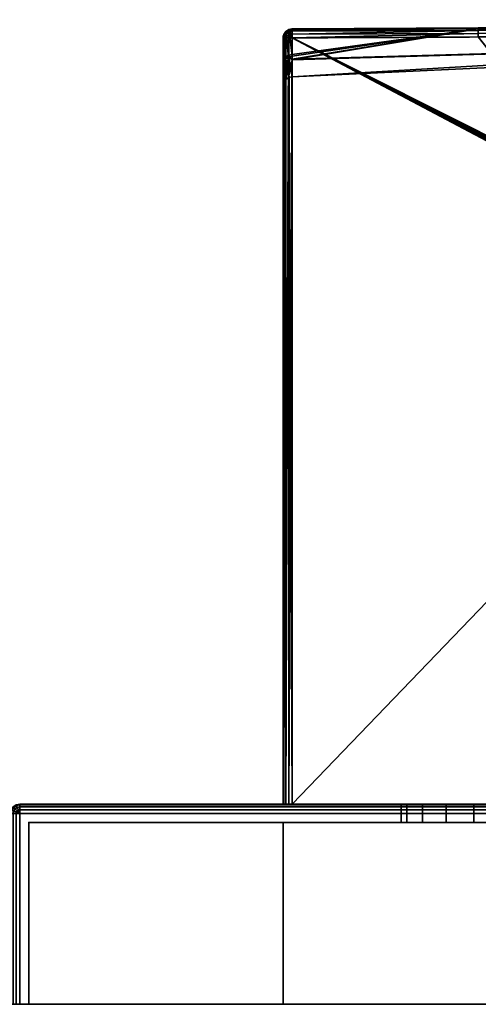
# Model space of a CAD drawing. Header units: millimetres. Extents: x -309 to 8309, y -96 to 57.
# Tile 72 of 95: x 5721 to 5746, y 0 to 54. Entities that reach past the tile are written whole.
import ezdxf

# ---------------------------------------------------------------- set-up
doc = ezdxf.new("R2010")
doc.units = ezdxf.units.MM
doc.layers.add('151', color=7, linetype='Continuous', true_color=0xffffff)
doc.layers.add('31', color=7, linetype='Continuous', true_color=0xffffff)

# ---------------------------------------------------------------- blocks, each defined once
blk = doc.blocks.new('UG_SURFACE_003')
at = {"layer": '31', "color": 251, "linetype": 'Continuous', "lineweight": 35}
for points in [[(5720.538, 10.691, 1000), (5720.646, 10.854, 1000), (5720.674, 10.827, 999.809), (5720.573, 10.677, 999.809)], [(5720.646, 10.854, 1050), (5720.646, 10.854, 1000), (5720.538, 10.691, 1000), (5720.538, 10.691, 1050)], [(5720.573, 10.677, 1050.191), (5720.674, 10.827, 1050.191), (5720.646, 10.854, 1050), (5720.538, 10.691, 1050)], [(5720.646, 10.854, 1000), (5720.809, 10.962, 1000), (5720.823, 10.927, 999.809), (5720.674, 10.827, 999.809)], [(5720.809, 10.962, 1050), (5720.809, 10.962, 1000), (5720.646, 10.854, 1000), (5720.646, 10.854, 1050)], [(5720.674, 10.827, 1050.191), (5720.823, 10.927, 1050.191), (5720.809, 10.962, 1050), (5720.646, 10.854, 1050)], [(5720.674, 10.827, 999.809), (5720.823, 10.927, 999.809), (5720.865, 10.827, 999.646), (5720.75, 10.75, 999.646)], [(5720.75, 10.75, 1050.354), (5720.865, 10.827, 1050.354), (5720.823, 10.927, 1050.191), (5720.674, 10.827, 1050.191)], [(5720.809, 10.962, 1000), (5721, 11, 1000), (5721, 10.962, 999.809), (5720.823, 10.927, 999.809)], [(5721, 11, 1050), (5721, 11, 1000), (5720.809, 10.962, 1000), (5720.809, 10.962, 1050)], [(5720.823, 10.927, 1050.191), (5721, 10.962, 1050.191), (5721, 11, 1050), (5720.809, 10.962, 1050)], [(5720.823, 10.927, 999.809), (5721, 10.962, 999.809), (5721, 10.854, 999.646), (5720.865, 10.827, 999.646)], [(5720.865, 10.827, 1050.354), (5721, 10.854, 1050.354), (5721, 10.962, 1050.191), (5720.823, 10.927, 1050.191)], [(5720.865, 10.827, 999.646), (5721, 10.854, 999.646), (5721, 10.691, 999.538), (5720.927, 10.677, 999.538)], [(5720.927, 10.677, 1050.462), (5721, 10.691, 1050.462), (5721, 10.854, 1050.354), (5720.865, 10.827, 1050.354)], [(5721, 11, 1000), (5771, 11, 1000), (5771, 10.962, 999.809), (5721, 10.962, 999.809)], [(5771, 11, 1050), (5721, 11, 1050), (5721, 10.962, 1050.191), (5771, 10.962, 1050.191)], [(5721, 11, 1000), (5744.469, 11, 1014.305), (5746, 11, 1014)], [(5721, 11, 1000), (5721, 11, 1050), (5742, 11, 1032), (5742, 11, 1018)], [(5746, 11, 1014), (5747.531, 11, 1014.305), (5771, 11, 1000), (5721, 11, 1000)], [(5721, 11, 1050), (5742.304, 11, 1033.531), (5742, 11, 1032)], [(5721, 11, 1000), (5743.172, 11, 1015.172), (5744.469, 11, 1014.305)], [(5742, 11, 1018), (5742.304, 11, 1016.469), (5721, 11, 1000)], [(5721, 11, 1050), (5743.172, 11, 1034.828), (5742.304, 11, 1033.531)], [(5742.304, 11, 1016.469), (5743.172, 11, 1015.172), (5721, 11, 1000)], [(5721, 11, 1050), (5771, 11, 1050), (5746, 11, 1036), (5744.469, 11, 1035.696)], [(5744.469, 11, 1035.696), (5743.172, 11, 1034.828), (5721, 11, 1050)], [(5721, 10.962, 999.809), (5771, 10.962, 999.809), (5771, 10.854, 999.646), (5721, 10.854, 999.646)], [(5771, 10.962, 1050.191), (5721, 10.962, 1050.191), (5721, 10.854, 1050.354), (5771, 10.854, 1050.354)], [(5721, 10.854, 999.646), (5771, 10.854, 999.646), (5771, 10.691, 999.538), (5721, 10.691, 999.538)], [(5771, 10.854, 1050.354), (5721, 10.854, 1050.354), (5721, 10.691, 1050.462), (5771, 10.691, 1050.462)], [(5742, 10, 1032), (5742, 11, 1032), (5742.304, 11, 1033.531), (5742.304, 10, 1033.531)], [(5742.304, 10, 1016.469), (5742.304, 11, 1016.469), (5742, 11, 1018), (5742, 10, 1018)], [(5742, 10, 1018), (5742, 11, 1018), (5742, 11, 1032), (5742, 10, 1032)], [(5742.304, 10, 1033.531), (5742.304, 11, 1033.531), (5743.172, 11, 1034.828), (5743.172, 10, 1034.828)], [(5743.172, 10, 1015.172), (5743.172, 11, 1015.172), (5742.304, 11, 1016.469), (5742.304, 10, 1016.469)], [(5743.172, 10, 1034.828), (5743.172, 11, 1034.828), (5744.469, 11, 1035.696), (5744.469, 10, 1035.696)], [(5744.469, 10, 1014.305), (5744.469, 11, 1014.305), (5743.172, 11, 1015.172), (5743.172, 10, 1015.172)], [(5744.469, 10, 1035.696), (5744.469, 11, 1035.696), (5746, 11, 1036), (5746, 10, 1036)], [(5746, 10, 1014), (5746, 11, 1014), (5744.469, 11, 1014.305), (5744.469, 10, 1014.305)], [(5747.531, 11, 1035.696), (5746, 11, 1036), (5771, 11, 1050)], [(5746, 10, 1036), (5746, 11, 1036), (5747.531, 11, 1035.696), (5747.531, 10, 1035.696)], [(5747.531, 10, 1014.305), (5747.531, 11, 1014.305), (5746, 11, 1014), (5746, 10, 1014)], [(5771, 11, 1050), (5748.828, 11, 1034.828), (5747.531, 11, 1035.696)], [(5747.531, 11, 1014.305), (5748.828, 11, 1015.172), (5771, 11, 1000)], [(5747.531, 10, 1035.696), (5747.531, 11, 1035.696), (5748.828, 11, 1034.828), (5748.828, 10, 1034.828)], [(5748.828, 10, 1015.172), (5748.828, 11, 1015.172), (5747.531, 11, 1014.305), (5747.531, 10, 1014.305)], [(5771, 11, 1000), (5748.828, 11, 1015.172), (5749.695, 11, 1016.469)], [(5749.695, 11, 1033.531), (5748.828, 11, 1034.828), (5771, 11, 1050)], [(5748.828, 10, 1034.828), (5748.828, 11, 1034.828), (5749.695, 11, 1033.531), (5749.695, 10, 1033.531)], [(5749.695, 10, 1016.469), (5749.695, 11, 1016.469), (5748.828, 11, 1015.172), (5748.828, 10, 1015.172)], [(5771, 11, 1000), (5749.695, 11, 1016.469), (5750, 11, 1018)], [(5750, 11, 1032), (5749.695, 11, 1033.531), (5771, 11, 1050)], [(5749.695, 10, 1033.531), (5749.695, 11, 1033.531), (5750, 11, 1032), (5750, 10, 1032)], [(5750, 10, 1018), (5750, 11, 1018), (5749.695, 11, 1016.469), (5749.695, 10, 1016.469)], [(5750, 11, 1018), (5750, 11, 1032), (5771, 11, 1050), (5771, 11, 1000)], [(5750, 10, 1032), (5750, 11, 1032), (5750, 11, 1018), (5750, 10, 1018)], [(5771, 11, 1000), (5771.191, 10.962, 1000), (5771.177, 10.927, 999.809), (5771, 10.962, 999.809)], [(5771, 11, 1000), (5771, 11, 1050), (5771.191, 10.962, 1050), (5771.191, 10.962, 1000)], [(5771, 10.962, 1050.191), (5771.177, 10.927, 1050.191), (5771.191, 10.962, 1050), (5771, 11, 1050)], [(5771, 10.962, 999.809), (5771.177, 10.927, 999.809), (5771.135, 10.827, 999.646), (5771, 10.854, 999.646)], [(5771, 10.854, 1050.354), (5771.135, 10.827, 1050.354), (5771.177, 10.927, 1050.191), (5771, 10.962, 1050.191)], [(5771, 10.854, 999.646), (5771.135, 10.827, 999.646), (5771.073, 10.677, 999.538), (5771, 10.691, 999.538)], [(5771, 10.691, 1050.462), (5771.073, 10.677, 1050.462), (5771.135, 10.827, 1050.354), (5771, 10.854, 1050.354)], [(5771.177, 10.927, 999.809), (5771.327, 10.827, 999.809), (5771.25, 10.75, 999.646), (5771.135, 10.827, 999.646)], [(5771.135, 10.827, 1050.354), (5771.25, 10.75, 1050.354), (5771.327, 10.827, 1050.191), (5771.177, 10.927, 1050.191)], [(5771.191, 10.962, 1000), (5771.354, 10.854, 1000), (5771.327, 10.827, 999.809), (5771.177, 10.927, 999.809)], [(5771.177, 10.927, 1050.191), (5771.327, 10.827, 1050.191), (5771.354, 10.854, 1050), (5771.191, 10.962, 1050)], [(5771.191, 10.962, 1000), (5771.191, 10.962, 1050), (5771.354, 10.854, 1050), (5771.354, 10.854, 1000)], [(5771.354, 10.854, 1000), (5771.462, 10.691, 1000), (5771.427, 10.677, 999.809), (5771.327, 10.827, 999.809)], [(5771.327, 10.827, 1050.191), (5771.427, 10.677, 1050.191), (5771.462, 10.691, 1050), (5771.354, 10.854, 1050)], [(5771.354, 10.854, 1000), (5771.354, 10.854, 1050), (5771.462, 10.691, 1050), (5771.462, 10.691, 1000)], [(5720.5, 10.5, 1000), (5720.538, 10.691, 1000), (5720.573, 10.677, 999.809), (5720.538, 10.5, 999.809)], [(5720.538, 10.691, 1050), (5720.538, 10.691, 1000), (5720.5, 10.5, 1000), (5720.5, 10.5, 1050)], [(5720.538, 10.5, 1050.191), (5720.573, 10.677, 1050.191), (5720.538, 10.691, 1050), (5720.5, 10.5, 1050)], [(5720.538, 10.5, 999.809), (5720.538, 0, 999.809), (5720.5, 0, 1000), (5720.5, 10.5, 1000)], [(5720.5, 0, 1050), (5720.5, 10.5, 1050), (5720.5, 10.5, 1000), (5720.5, 0, 1000)], [(5720.5, 10.5, 1050), (5720.5, 0, 1050), (5720.538, 0, 1050.191), (5720.538, 10.5, 1050.191)], [(5720.538, 10.5, 999.809), (5720.573, 10.677, 999.809), (5720.674, 10.635, 999.646), (5720.646, 10.5, 999.646)], [(5720.646, 10.5, 1050.354), (5720.674, 10.635, 1050.354), (5720.573, 10.677, 1050.191), (5720.538, 10.5, 1050.191)], [(5720.646, 10.5, 999.646), (5720.646, 0, 999.646), (5720.538, 0, 999.809), (5720.538, 10.5, 999.809)], [(5720.538, 10.5, 1050.191), (5720.538, 0, 1050.191), (5720.646, 0, 1050.354), (5720.646, 10.5, 1050.354)], [(5720.573, 10.677, 999.809), (5720.674, 10.827, 999.809), (5720.75, 10.75, 999.646), (5720.674, 10.635, 999.646)], [(5720.674, 10.635, 1050.354), (5720.75, 10.75, 1050.354), (5720.674, 10.827, 1050.191), (5720.573, 10.677, 1050.191)], [(5720.646, 10.5, 999.646), (5720.674, 10.635, 999.646), (5720.823, 10.573, 999.538), (5720.809, 10.5, 999.538)], [(5720.809, 10.5, 1050.462), (5720.823, 10.573, 1050.462), (5720.674, 10.635, 1050.354), (5720.646, 10.5, 1050.354)], [(5720.809, 10.5, 999.538), (5720.809, 0, 999.538), (5720.646, 0, 999.646), (5720.646, 10.5, 999.646)], [(5720.646, 10.5, 1050.354), (5720.646, 0, 1050.354), (5720.809, 0, 1050.462), (5720.809, 10.5, 1050.462)], [(5720.674, 10.635, 999.646), (5720.75, 10.75, 999.646), (5720.865, 10.635, 999.538), (5720.823, 10.573, 999.538)], [(5720.823, 10.573, 1050.462), (5720.865, 10.635, 1050.462), (5720.75, 10.75, 1050.354), (5720.674, 10.635, 1050.354)], [(5720.75, 10.75, 999.646), (5720.865, 10.827, 999.646), (5720.927, 10.677, 999.538), (5720.865, 10.635, 999.538)], [(5720.865, 10.635, 1050.462), (5720.927, 10.677, 1050.462), (5720.865, 10.827, 1050.354), (5720.75, 10.75, 1050.354)], [(5720.809, 10.5, 999.538), (5720.823, 10.573, 999.538), (5721, 10.5, 999.5)], [(5721, 10.5, 1050.5), (5720.823, 10.573, 1050.462), (5720.809, 10.5, 1050.462)], [(5721, 10.5, 999.5), (5721, 0, 999.5), (5720.809, 0, 999.538), (5720.809, 10.5, 999.538)], [(5720.809, 10.5, 1050.462), (5720.809, 0, 1050.462), (5721, 0, 1050.5), (5721, 10.5, 1050.5)], [(5720.823, 10.573, 999.538), (5720.865, 10.635, 999.538), (5721, 10.5, 999.5)], [(5721, 10.5, 1050.5), (5720.865, 10.635, 1050.462), (5720.823, 10.573, 1050.462)], [(5720.865, 10.635, 999.538), (5720.927, 10.677, 999.538), (5721, 10.5, 999.5)], [(5721, 10.5, 1050.5), (5720.927, 10.677, 1050.462), (5720.865, 10.635, 1050.462)], [(5720.927, 10.677, 999.538), (5721, 10.691, 999.538), (5721, 10.5, 999.5)], [(5721, 10.5, 1050.5), (5721, 10.691, 1050.462), (5720.927, 10.677, 1050.462)], [(5721, 10.691, 999.538), (5771, 10.691, 999.538), (5771, 10.5, 999.5), (5721, 10.5, 999.5)], [(5771, 10.691, 1050.462), (5721, 10.691, 1050.462), (5721, 10.5, 1050.5), (5771, 10.5, 1050.5)], [(5771, 10.5, 999.5), (5771, 0, 999.5), (5721, 0, 999.5), (5721, 10.5, 999.5)], [(5771, 0, 1050.5), (5771, 10.5, 1050.5), (5721, 10.5, 1050.5), (5721, 0, 1050.5)], [(5771, 10.691, 999.538), (5771.073, 10.677, 999.538), (5771, 10.5, 999.5)], [(5771, 10.5, 1050.5), (5771.073, 10.677, 1050.462), (5771, 10.691, 1050.462)], [(5771.073, 10.677, 999.538), (5771.135, 10.635, 999.538), (5771, 10.5, 999.5)], [(5771, 10.5, 1050.5), (5771.135, 10.635, 1050.462), (5771.073, 10.677, 1050.462)], [(5771.135, 10.635, 999.538), (5771.177, 10.573, 999.538), (5771, 10.5, 999.5)], [(5771, 10.5, 1050.5), (5771.177, 10.573, 1050.462), (5771.135, 10.635, 1050.462)], [(5771.177, 10.573, 999.538), (5771.191, 10.5, 999.538), (5771, 10.5, 999.5)], [(5771, 10.5, 1050.5), (5771.191, 10.5, 1050.462), (5771.177, 10.573, 1050.462)], [(5771.191, 10.5, 999.538), (5771.191, 0, 999.538), (5771, 0, 999.5), (5771, 10.5, 999.5)], [(5771, 10.5, 1050.5), (5771, 0, 1050.5), (5771.191, 0, 1050.462), (5771.191, 10.5, 1050.462)], [(5771.135, 10.827, 999.646), (5771.25, 10.75, 999.646), (5771.135, 10.635, 999.538), (5771.073, 10.677, 999.538)], [(5771.073, 10.677, 1050.462), (5771.135, 10.635, 1050.462), (5771.25, 10.75, 1050.354), (5771.135, 10.827, 1050.354)], [(5771.25, 10.75, 999.646), (5771.327, 10.635, 999.646), (5771.177, 10.573, 999.538), (5771.135, 10.635, 999.538)], [(5771.135, 10.635, 1050.462), (5771.177, 10.573, 1050.462), (5771.327, 10.635, 1050.354), (5771.25, 10.75, 1050.354)], [(5771.327, 10.635, 999.646), (5771.354, 10.5, 999.646), (5771.191, 10.5, 999.538), (5771.177, 10.573, 999.538)], [(5771.177, 10.573, 1050.462), (5771.191, 10.5, 1050.462), (5771.354, 10.5, 1050.354), (5771.327, 10.635, 1050.354)], [(5771.354, 10.5, 999.646), (5771.354, 0, 999.646), (5771.191, 0, 999.538), (5771.191, 10.5, 999.538)], [(5771.191, 10.5, 1050.462), (5771.191, 0, 1050.462), (5771.354, 0, 1050.354), (5771.354, 10.5, 1050.354)], [(5771.327, 10.827, 999.809), (5771.427, 10.677, 999.809), (5771.327, 10.635, 999.646), (5771.25, 10.75, 999.646)], [(5771.25, 10.75, 1050.354), (5771.327, 10.635, 1050.354), (5771.427, 10.677, 1050.191), (5771.327, 10.827, 1050.191)], [(5771.427, 10.677, 999.809), (5771.462, 10.5, 999.809), (5771.354, 10.5, 999.646), (5771.327, 10.635, 999.646)], [(5771.327, 10.635, 1050.354), (5771.354, 10.5, 1050.354), (5771.462, 10.5, 1050.191), (5771.427, 10.677, 1050.191)], [(5771.462, 10.5, 999.809), (5771.462, 0, 999.809), (5771.354, 0, 999.646), (5771.354, 10.5, 999.646)], [(5771.354, 10.5, 1050.354), (5771.354, 0, 1050.354), (5771.462, 0, 1050.191), (5771.462, 10.5, 1050.191)], [(5771.462, 10.691, 1000), (5771.5, 10.5, 1000), (5771.462, 10.5, 999.809), (5771.427, 10.677, 999.809)], [(5771.427, 10.677, 1050.191), (5771.462, 10.5, 1050.191), (5771.5, 10.5, 1050), (5771.462, 10.691, 1050)], [(5771.462, 10.691, 1000), (5771.462, 10.691, 1050), (5771.5, 10.5, 1050), (5771.5, 10.5, 1000)], [(5771.5, 10.5, 1000), (5771.5, 0, 1000), (5771.462, 0, 999.809), (5771.462, 10.5, 999.809)], [(5771.462, 10.5, 1050.191), (5771.462, 0, 1050.191), (5771.5, 0, 1050), (5771.5, 10.5, 1050)], [(5771.5, 10.5, 1050), (5771.5, 0, 1050), (5771.5, 0, 1000), (5771.5, 10.5, 1000)], [(5721.5, 0, 1000.5), (5721.5, 10, 1000.5), (5721.5, 10, 1049.5), (5721.5, 0, 1049.5)], [(5721.5, 0, 1049.5), (5721.5, 10, 1049.5), (5770.5, 10, 1049.5), (5770.5, 0, 1049.5)], [(5770.5, 0, 1000.5), (5770.5, 10, 1000.5), (5721.5, 10, 1000.5), (5721.5, 0, 1000.5)], [(5721.5, 10, 1049.5), (5744.469, 10, 1035.696), (5746, 10, 1036)], [(5721.5, 10, 1049.5), (5721.5, 10, 1000.5), (5742, 10, 1018), (5742, 10, 1032)], [(5746, 10, 1036), (5747.531, 10, 1035.696), (5770.5, 10, 1049.5), (5721.5, 10, 1049.5)], [(5721.5, 10, 1000.5), (5742.304, 10, 1016.469), (5742, 10, 1018)], [(5721.5, 10, 1049.5), (5743.172, 10, 1034.828), (5744.469, 10, 1035.696)], [(5742, 10, 1032), (5742.304, 10, 1033.531), (5721.5, 10, 1049.5)], [(5721.5, 10, 1000.5), (5743.172, 10, 1015.172), (5742.304, 10, 1016.469)], [(5742.304, 10, 1033.531), (5743.172, 10, 1034.828), (5721.5, 10, 1049.5)], [(5721.5, 10, 1000.5), (5770.5, 10, 1000.5), (5746, 10, 1014), (5744.469, 10, 1014.305)], [(5744.469, 10, 1014.305), (5743.172, 10, 1015.172), (5721.5, 10, 1000.5)], [(5747.531, 10, 1014.305), (5746, 10, 1014), (5770.5, 10, 1000.5)], [(5770.5, 10, 1000.5), (5748.828, 10, 1015.172), (5747.531, 10, 1014.305)], [(5747.531, 10, 1035.696), (5748.828, 10, 1034.828), (5770.5, 10, 1049.5)], [(5770.5, 10, 1049.5), (5748.828, 10, 1034.828), (5749.695, 10, 1033.531)], [(5749.695, 10, 1016.469), (5748.828, 10, 1015.172), (5770.5, 10, 1000.5)], [(5770.5, 10, 1049.5), (5749.695, 10, 1033.531), (5750, 10, 1032)], [(5750, 10, 1018), (5749.695, 10, 1016.469), (5770.5, 10, 1000.5)], [(5770.5, 10, 1000.5), (5770.5, 10, 1049.5), (5750, 10, 1032), (5750, 10, 1018)], [(5770.5, 0, 1049.5), (5770.5, 10, 1049.5), (5770.5, 10, 1000.5), (5770.5, 0, 1000.5)], [(5721.5, 0, 1000.5), (5721.5, 0, 1049.5), (5720.5, 0, 1050), (5720.5, 0, 1000)], [(5721.5, 0, 1049.5), (5720.646, 0, 1050.354), (5720.538, 0, 1050.191), (5720.5, 0, 1050)], [(5720.5, 0, 1000), (5720.538, 0, 999.809), (5720.646, 0, 999.646), (5721.5, 0, 1000.5)], [(5721, 0, 1050.5), (5720.809, 0, 1050.462), (5720.646, 0, 1050.354), (5721.5, 0, 1049.5)], [(5721.5, 0, 1000.5), (5720.646, 0, 999.646), (5720.809, 0, 999.538), (5721, 0, 999.5)], [(5721.5, 0, 1049.5), (5770.5, 0, 1049.5), (5771, 0, 1050.5), (5721, 0, 1050.5)], [(5770.5, 0, 1000.5), (5721.5, 0, 1000.5), (5721, 0, 999.5), (5771, 0, 999.5)], [(5770.5, 0, 1049.5), (5770.5, 0, 1000.5), (5771.5, 0, 1000), (5771.5, 0, 1050)], [(5770.5, 0, 1000.5), (5771.354, 0, 999.646), (5771.462, 0, 999.809), (5771.5, 0, 1000)], [(5770.5, 0, 1049.5), (5771.354, 0, 1050.354), (5771.191, 0, 1050.462), (5771, 0, 1050.5)], [(5771, 0, 999.5), (5771.191, 0, 999.538), (5771.354, 0, 999.646), (5770.5, 0, 1000.5)], [(5771.5, 0, 1050), (5771.462, 0, 1050.191), (5771.354, 0, 1050.354), (5770.5, 0, 1049.5)]]:
    blk.add_3dface(points, dxfattribs=at)
blk = doc.blocks.new('UG_SURFACE_004')
at = {"layer": '31', "color": 251, "linetype": 'Continuous', "lineweight": 35}
for points in [[(5735.647, 53.498, 1114.455), (5735.808, 53.606, 1114.455), (5735.807, 53.553, 1114.282)], [(5735.664, 53.481, 1114.66), (5735.817, 53.583, 1114.66), (5735.808, 53.606, 1114.455), (5735.647, 53.498, 1114.455)], [(5735.807, 53.553, 1093.718), (5735.808, 53.606, 1093.544), (5735.647, 53.498, 1093.544)], [(5735.647, 53.498, 1093.544), (5735.808, 53.606, 1093.544), (5735.817, 53.583, 1093.34), (5735.664, 53.481, 1093.34)], [(5735.808, 53.606, 1114.455), (5735.828, 53.557, 1114.28), (5735.807, 53.553, 1114.282)], [(5735.807, 53.553, 1093.718), (5735.828, 53.557, 1093.72), (5735.808, 53.606, 1093.544)], [(5735.998, 53.645, 1114.46), (5735.808, 53.606, 1114.455), (5735.817, 53.583, 1114.66)], [(5735.998, 53.645, 1114.46), (5735.998, 53.643, 1114.456), (5735.808, 53.606, 1114.455)], [(5735.808, 53.606, 1093.544), (5735.998, 53.643, 1093.544), (5735.998, 53.645, 1093.54)], [(5735.817, 53.583, 1093.34), (5735.808, 53.606, 1093.544), (5735.998, 53.645, 1093.54)], [(5735.828, 53.557, 1114.28), (5735.808, 53.606, 1114.455), (5735.998, 53.643, 1114.456)], [(5735.998, 53.643, 1093.544), (5735.808, 53.606, 1093.544), (5735.828, 53.557, 1093.72)], [(5735.817, 53.583, 1114.66), (5735.998, 53.619, 1114.664), (5735.998, 53.645, 1114.46)], [(5735.998, 53.645, 1093.54), (5735.998, 53.619, 1093.336), (5735.817, 53.583, 1093.34)], [(5735.998, 53.619, 1114.664), (5735.817, 53.583, 1114.66), (5735.858, 53.487, 1114.837)], [(5735.858, 53.487, 1093.163), (5735.817, 53.583, 1093.34), (5735.998, 53.619, 1093.336)], [(5735.998, 53.643, 1114.456), (5735.999, 53.587, 1114.264), (5735.828, 53.557, 1114.28)], [(5735.828, 53.557, 1093.72), (5735.999, 53.587, 1093.736), (5735.998, 53.643, 1093.544)], [(5735.858, 53.487, 1114.837), (5735.999, 53.514, 1114.839), (5735.998, 53.619, 1114.664)], [(5735.998, 53.619, 1093.336), (5735.999, 53.514, 1093.161), (5735.858, 53.487, 1093.163)], [(5746.241, 53.649, 1093.713), (5735.992, 51.979, 1098.318), (5767.231, 52.855, 1098.436)], [(5767.231, 52.855, 1109.564), (5735.992, 51.94, 1109.69), (5746.241, 53.649, 1114.287)], [(5746.241, 53.649, 1114.287), (5735.992, 51.94, 1109.69), (5735.993, 52.139, 1110.911)], [(5735.993, 52.236, 1096.805), (5735.992, 51.979, 1098.318), (5746.241, 53.649, 1093.713)], [(5746.241, 53.649, 1093.713), (5735.999, 53.587, 1093.736), (5735.993, 52.236, 1096.805)], [(5735.993, 52.139, 1110.911), (5735.999, 53.587, 1114.264), (5746.241, 53.649, 1114.287)], [(5735.998, 53.643, 1114.456), (5746.241, 53.697, 1114.481), (5746.241, 53.649, 1114.287)], [(5735.998, 53.619, 1114.664), (5746.241, 53.664, 1114.678), (5746.241, 53.697, 1114.481)], [(5746.241, 53.697, 1114.481), (5735.998, 53.645, 1114.46), (5735.998, 53.619, 1114.664)], [(5735.998, 53.643, 1114.456), (5735.998, 53.645, 1114.46), (5746.241, 53.697, 1114.481)], [(5735.998, 53.619, 1093.336), (5735.998, 53.645, 1093.54), (5746.241, 53.697, 1093.519)], [(5746.241, 53.697, 1093.519), (5735.998, 53.645, 1093.54), (5735.998, 53.643, 1093.544)], [(5735.998, 53.643, 1093.544), (5746.241, 53.649, 1093.713), (5746.241, 53.697, 1093.519)], [(5746.241, 53.697, 1093.519), (5746.241, 53.664, 1093.322), (5735.998, 53.619, 1093.336)], [(5746.241, 53.664, 1114.678), (5735.998, 53.619, 1114.664), (5735.999, 53.514, 1114.839)], [(5735.999, 53.514, 1093.161), (5735.998, 53.619, 1093.336), (5746.241, 53.664, 1093.322)], [(5746.241, 53.649, 1114.287), (5735.999, 53.587, 1114.264), (5735.998, 53.643, 1114.456)], [(5735.998, 53.643, 1093.544), (5735.999, 53.587, 1093.736), (5746.241, 53.649, 1093.713)], [(5735.999, 53.514, 1114.839), (5746.241, 53.557, 1114.847), (5746.241, 53.664, 1114.678)], [(5746.241, 53.664, 1093.322), (5746.241, 53.557, 1093.153), (5735.999, 53.514, 1093.161)], [(5767.055, 53.789, 1114.372), (5746.241, 53.697, 1114.481), (5798.499, 53.976, 1114.655)], [(5798.499, 53.904, 1114.794), (5798.499, 53.976, 1114.655), (5746.241, 53.697, 1114.481)], [(5798.499, 53.976, 1093.346), (5798.499, 53.904, 1093.206), (5746.241, 53.664, 1093.322)], [(5798.499, 53.976, 1093.346), (5746.241, 53.697, 1093.519), (5767.055, 53.789, 1093.628)], [(5746.241, 53.664, 1093.322), (5746.241, 53.697, 1093.519), (5798.499, 53.976, 1093.346)], [(5798.5, 53.794, 1114.905), (5798.499, 53.904, 1114.794), (5746.241, 53.664, 1114.678)], [(5746.241, 53.697, 1114.481), (5746.241, 53.664, 1114.678), (5798.499, 53.904, 1114.794)], [(5798.499, 53.904, 1093.206), (5798.5, 53.794, 1093.096), (5746.241, 53.557, 1093.153)], [(5746.241, 53.557, 1093.153), (5746.241, 53.664, 1093.322), (5798.499, 53.904, 1093.206)], [(5798.5, 53.654, 1114.976), (5798.5, 53.794, 1114.905), (5746.241, 53.557, 1114.847)], [(5746.241, 53.664, 1114.678), (5746.241, 53.557, 1114.847), (5798.5, 53.794, 1114.905)], [(5746.242, 53.393, 1093.04), (5746.241, 53.557, 1093.153), (5798.5, 53.794, 1093.096)], [(5767.055, 53.789, 1114.372), (5746.241, 53.649, 1114.287), (5746.241, 53.697, 1114.481)], [(5767.231, 52.855, 1098.436), (5767.055, 53.789, 1093.628), (5746.241, 53.649, 1093.713)], [(5746.241, 53.649, 1114.287), (5767.055, 53.789, 1114.372), (5767.231, 52.855, 1109.564)], [(5746.241, 53.697, 1093.519), (5746.241, 53.649, 1093.713), (5767.055, 53.789, 1093.628)], [(5746.241, 53.557, 1114.847), (5746.242, 53.393, 1114.96), (5798.5, 53.654, 1114.976)], [(5798.5, 53.794, 1093.096), (5798.5, 53.654, 1093.024), (5746.242, 53.393, 1093.04)], [(5798.5, 53.5, 1115), (5798.5, 53.654, 1114.976), (5746.242, 53.393, 1114.96)], [(5746.242, 53.393, 1093.04), (5798.5, 53.654, 1093.024), (5798.5, 53.5, 1093)], [(5735.562, 53.327, 1114.66), (5735.519, 53.229, 1114.455), (5735.5, 53.146, 1114.5)], [(5735.5, 53.146, 1114.5), (5735.526, 53.146, 1114.66), (5735.562, 53.327, 1114.66)], [(5735.562, 53.327, 1093.34), (5735.526, 53.146, 1093.34), (5735.5, 53.146, 1093.5)], [(5735.5, 53.146, 1093.5), (5735.519, 53.229, 1093.544), (5735.562, 53.327, 1093.34)], [(5735.5, 51.665, 1111.07), (5735.5, 53.146, 1114.5), (5735.519, 53.229, 1114.455)], [(5735.519, 53.229, 1093.544), (5735.5, 51.765, 1096.64), (5735.538, 51.944, 1096.702)], [(5735.519, 53.229, 1093.544), (5735.5, 53.146, 1093.5), (5735.5, 51.765, 1096.64)], [(5735.538, 51.845, 1111.01), (5735.5, 51.665, 1111.07), (5735.519, 53.229, 1114.455)], [(5735.5, 11, 1114.5), (5735.5, 53.146, 1114.5), (5735.5, 51.665, 1111.07)], [(5735.5, 51.765, 1096.64), (5735.5, 53.146, 1093.5), (5735.5, 11, 1093.5)], [(5735.5, 11, 1114.5), (5735.538, 11, 1114.691), (5735.526, 53.146, 1114.66)], [(5735.526, 53.146, 1114.66), (5735.5, 53.146, 1114.5), (5735.5, 11, 1114.5)], [(5735.5, 11, 1093.5), (5735.5, 53.146, 1093.5), (5735.526, 53.146, 1093.34)], [(5735.526, 53.146, 1093.34), (5735.538, 11, 1093.309), (5735.5, 11, 1093.5)], [(5735.562, 53.327, 1114.66), (5735.54, 53.337, 1114.455), (5735.519, 53.229, 1114.455)], [(5735.538, 53.315, 1114.41), (5735.519, 53.229, 1114.455), (5735.54, 53.337, 1114.455)], [(5735.54, 53.337, 1093.544), (5735.519, 53.229, 1093.544), (5735.538, 53.315, 1093.59)], [(5735.519, 53.229, 1093.544), (5735.54, 53.337, 1093.544), (5735.562, 53.327, 1093.34)], [(5735.519, 53.229, 1114.455), (5735.538, 53.315, 1114.41), (5735.538, 51.845, 1111.01)], [(5735.538, 51.944, 1096.702), (5735.538, 53.315, 1093.59), (5735.519, 53.229, 1093.544)], [(5735.562, 53.327, 1114.66), (5735.526, 53.146, 1114.66), (5735.543, 53.146, 1114.688)], [(5735.543, 53.146, 1093.312), (5735.526, 53.146, 1093.34), (5735.562, 53.327, 1093.34)], [(5735.538, 11, 1114.691), (5735.543, 53.146, 1114.688), (5735.526, 53.146, 1114.66)], [(5735.526, 53.146, 1093.34), (5735.543, 53.146, 1093.312), (5735.538, 11, 1093.309)], [(5735.54, 53.337, 1114.455), (5735.55, 53.331, 1114.401), (5735.538, 53.315, 1114.41)], [(5735.538, 53.315, 1093.59), (5735.55, 53.331, 1093.599), (5735.54, 53.337, 1093.544)], [(5735.538, 51.845, 1111.01), (5735.538, 53.315, 1114.41), (5735.55, 53.331, 1114.401)], [(5735.55, 53.331, 1093.599), (5735.538, 51.944, 1096.702), (5735.644, 52.096, 1096.756)], [(5735.55, 53.331, 1093.599), (5735.538, 53.315, 1093.59), (5735.538, 51.944, 1096.702)], [(5735.644, 51.998, 1110.959), (5735.538, 51.845, 1111.01), (5735.55, 53.331, 1114.401)], [(5735.631, 53.146, 1114.837), (5735.538, 11, 1114.691), (5735.646, 11, 1114.854)], [(5735.631, 53.146, 1114.837), (5735.543, 53.146, 1114.688), (5735.538, 11, 1114.691)], [(5735.538, 11, 1093.309), (5735.543, 53.146, 1093.312), (5735.631, 53.146, 1093.163)], [(5735.631, 53.146, 1093.163), (5735.646, 11, 1093.146), (5735.538, 11, 1093.309)], [(5735.55, 53.331, 1114.401), (5735.54, 53.337, 1114.455), (5735.647, 53.498, 1114.455)], [(5735.562, 53.327, 1114.66), (5735.664, 53.481, 1114.66), (5735.647, 53.498, 1114.455), (5735.54, 53.337, 1114.455)], [(5735.647, 53.498, 1093.544), (5735.54, 53.337, 1093.544), (5735.55, 53.331, 1093.599)], [(5735.54, 53.337, 1093.544), (5735.647, 53.498, 1093.544), (5735.664, 53.481, 1093.34), (5735.562, 53.327, 1093.34)], [(5735.543, 53.146, 1114.688), (5735.631, 53.146, 1114.837), (5735.659, 53.287, 1114.837), (5735.562, 53.327, 1114.66)], [(5735.562, 53.327, 1093.34), (5735.659, 53.287, 1093.163), (5735.631, 53.146, 1093.163), (5735.543, 53.146, 1093.312)], [(5735.647, 53.498, 1114.455), (5735.646, 53.458, 1114.333), (5735.55, 53.331, 1114.401)], [(5735.55, 53.331, 1093.599), (5735.646, 53.458, 1093.667), (5735.647, 53.498, 1093.544)], [(5735.55, 53.331, 1114.401), (5735.646, 53.458, 1114.333), (5735.644, 51.998, 1110.959)], [(5735.644, 52.096, 1096.756), (5735.646, 53.458, 1093.667), (5735.55, 53.331, 1093.599)], [(5735.659, 53.287, 1114.837), (5735.739, 53.407, 1114.837), (5735.664, 53.481, 1114.66), (5735.562, 53.327, 1114.66)], [(5735.562, 53.327, 1093.34), (5735.664, 53.481, 1093.34), (5735.739, 53.407, 1093.163), (5735.659, 53.287, 1093.163)], [(5735.659, 53.287, 1114.837), (5735.631, 53.146, 1114.837), (5735.649, 53.146, 1114.85)], [(5735.649, 53.146, 1093.15), (5735.631, 53.146, 1093.163), (5735.659, 53.287, 1093.163)], [(5735.646, 11, 1114.854), (5735.649, 53.146, 1114.85), (5735.631, 53.146, 1114.837)], [(5735.631, 53.146, 1093.163), (5735.649, 53.146, 1093.15), (5735.646, 11, 1093.146)], [(5735.646, 53.458, 1093.667), (5735.644, 52.096, 1096.756), (5735.804, 52.199, 1096.792)], [(5735.804, 52.101, 1110.924), (5735.644, 51.998, 1110.959), (5735.646, 53.458, 1114.333)], [(5735.646, 53.458, 1114.333), (5735.807, 53.553, 1114.282), (5735.804, 52.101, 1110.924)], [(5735.804, 52.199, 1096.792), (5735.807, 53.553, 1093.718), (5735.646, 53.458, 1093.667)], [(5735.807, 53.553, 1114.282), (5735.646, 53.458, 1114.333), (5735.647, 53.498, 1114.455)], [(5735.647, 53.498, 1093.544), (5735.646, 53.458, 1093.667), (5735.807, 53.553, 1093.718)], [(5735.798, 53.146, 1114.958), (5735.646, 11, 1114.854), (5735.809, 11, 1114.962)], [(5735.798, 53.146, 1114.958), (5735.649, 53.146, 1114.85), (5735.646, 11, 1114.854)], [(5735.646, 11, 1093.146), (5735.649, 53.146, 1093.15), (5735.798, 53.146, 1093.042)], [(5735.798, 53.146, 1093.042), (5735.809, 11, 1093.038), (5735.646, 11, 1093.146)], [(5735.649, 53.146, 1114.85), (5735.798, 53.146, 1114.958), (5735.814, 53.223, 1114.958), (5735.659, 53.287, 1114.837)], [(5735.659, 53.287, 1093.163), (5735.814, 53.223, 1093.042), (5735.798, 53.146, 1093.042), (5735.649, 53.146, 1093.15)], [(5735.814, 53.223, 1114.958), (5735.857, 53.289, 1114.958), (5735.739, 53.407, 1114.837), (5735.659, 53.287, 1114.837)], [(5735.659, 53.287, 1093.163), (5735.739, 53.407, 1093.163), (5735.857, 53.289, 1093.042), (5735.814, 53.223, 1093.042)], [(5735.739, 53.407, 1114.837), (5735.858, 53.487, 1114.837), (5735.817, 53.583, 1114.66), (5735.664, 53.481, 1114.66)], [(5735.664, 53.481, 1093.34), (5735.817, 53.583, 1093.34), (5735.858, 53.487, 1093.163), (5735.739, 53.407, 1093.163)], [(5735.857, 53.289, 1114.958), (5735.922, 53.332, 1114.958), (5735.858, 53.487, 1114.837), (5735.739, 53.407, 1114.837)], [(5735.739, 53.407, 1093.163), (5735.858, 53.487, 1093.163), (5735.922, 53.332, 1093.042), (5735.857, 53.289, 1093.042)], [(5736, 53.146, 1115), (5735.814, 53.223, 1114.958), (5735.798, 53.146, 1114.958), (5735.809, 53.146, 1114.96)], [(5735.798, 53.146, 1093.042), (5735.814, 53.223, 1093.042), (5736, 53.146, 1093), (5735.809, 53.146, 1093.04)], [(5735.809, 11, 1114.962), (5735.809, 53.146, 1114.96), (5735.798, 53.146, 1114.958)], [(5735.798, 53.146, 1093.042), (5735.809, 53.146, 1093.04), (5735.809, 11, 1093.038)], [(5735.804, 52.101, 1110.924), (5735.807, 53.553, 1114.282), (5735.828, 53.557, 1114.28)], [(5735.828, 53.557, 1093.72), (5735.804, 52.199, 1096.792), (5735.993, 52.236, 1096.805)], [(5735.828, 53.557, 1093.72), (5735.807, 53.553, 1093.718), (5735.804, 52.199, 1096.792)], [(5735.993, 52.139, 1110.911), (5735.804, 52.101, 1110.924), (5735.828, 53.557, 1114.28)], [(5736, 11, 1115), (5736, 53.146, 1115), (5735.809, 53.146, 1114.96)], [(5735.809, 53.146, 1114.96), (5735.809, 11, 1114.962), (5736, 11, 1115)], [(5735.809, 11, 1093.038), (5735.809, 53.146, 1093.04), (5736, 53.146, 1093)], [(5736, 53.146, 1093), (5736, 11, 1093), (5735.809, 11, 1093.038)], [(5736, 53.146, 1115), (5735.857, 53.289, 1114.958), (5735.814, 53.223, 1114.958)], [(5735.814, 53.223, 1093.042), (5735.857, 53.289, 1093.042), (5736, 53.146, 1093)], [(5735.828, 53.557, 1114.28), (5735.999, 53.587, 1114.264), (5735.993, 52.139, 1110.911)], [(5735.993, 52.236, 1096.805), (5735.999, 53.587, 1093.736), (5735.828, 53.557, 1093.72)], [(5736, 53.146, 1115), (5735.922, 53.332, 1114.958), (5735.857, 53.289, 1114.958)], [(5735.857, 53.289, 1093.042), (5735.922, 53.332, 1093.042), (5736, 53.146, 1093)], [(5735.999, 53.348, 1114.957), (5735.999, 53.514, 1114.839), (5735.858, 53.487, 1114.837)], [(5735.858, 53.487, 1093.163), (5735.999, 53.514, 1093.161), (5735.999, 53.348, 1093.043)], [(5735.858, 53.487, 1114.837), (5735.922, 53.332, 1114.958), (5735.999, 53.348, 1114.957)], [(5735.999, 53.348, 1093.043), (5735.922, 53.332, 1093.042), (5735.858, 53.487, 1093.163)], [(5735.999, 53.347, 1114.958), (5735.999, 53.348, 1114.957), (5735.922, 53.332, 1114.958)], [(5735.922, 53.332, 1093.042), (5735.999, 53.348, 1093.043), (5735.999, 53.347, 1093.042)], [(5735.922, 53.332, 1114.958), (5736, 53.146, 1115), (5735.999, 53.347, 1114.958)], [(5735.999, 53.347, 1093.042), (5736, 53.146, 1093), (5735.922, 53.332, 1093.042)], [(5735.999, 53.348, 1114.957), (5746.242, 53.393, 1114.96), (5746.241, 53.557, 1114.847)], [(5746.241, 53.557, 1114.847), (5735.999, 53.514, 1114.839), (5735.999, 53.348, 1114.957)], [(5735.999, 53.348, 1093.043), (5735.999, 53.514, 1093.161), (5746.241, 53.557, 1093.153)], [(5746.241, 53.557, 1093.153), (5746.242, 53.393, 1093.04), (5735.999, 53.348, 1093.043)], [(5746.242, 53.393, 1114.96), (5735.999, 53.347, 1114.958), (5736, 53.146, 1115)], [(5735.999, 53.348, 1114.957), (5735.999, 53.347, 1114.958), (5746.242, 53.393, 1114.96)], [(5736, 53.146, 1093), (5735.999, 53.347, 1093.042), (5746.242, 53.393, 1093.04)], [(5746.242, 53.393, 1093.04), (5735.999, 53.347, 1093.042), (5735.999, 53.348, 1093.043)], [(5736, 53.146, 1115), (5746.243, 53.197, 1115), (5746.242, 53.393, 1114.96)], [(5746.242, 53.393, 1093.04), (5746.243, 53.197, 1093), (5736, 53.146, 1093)], [(5746.243, 53.197, 1115), (5736, 53.146, 1115), (5752.506, 44.859, 1115), (5752.756, 45.082, 1115)], [(5752.688, 45.034, 1093), (5752.455, 44.787, 1093), (5736, 53.146, 1093), (5746.243, 53.197, 1093)], [(5752.316, 27.953, 1115), (5752.364, 44.489, 1115), (5736, 53.146, 1115), (5736, 11, 1115)], [(5752.364, 44.489, 1115), (5752.372, 44.58, 1115), (5736, 53.146, 1115)], [(5752.372, 44.58, 1115), (5752.396, 44.667, 1115), (5736, 53.146, 1115)], [(5752.396, 44.667, 1115), (5752.506, 44.859, 1115), (5736, 53.146, 1115)], [(5736, 11, 1093), (5736, 53.146, 1093), (5752.364, 44.489, 1093), (5752.316, 27.953, 1093)], [(5736, 53.146, 1093), (5752.379, 44.612, 1093), (5752.364, 44.489, 1093)], [(5736, 53.146, 1093), (5752.455, 44.787, 1093), (5752.379, 44.612, 1093)], [(5746.242, 53.393, 1114.96), (5746.243, 53.197, 1115), (5798.5, 53.5, 1115)], [(5798.5, 53.5, 1093), (5746.243, 53.197, 1093), (5746.242, 53.393, 1093.04)], [(5735.988, 51.011, 1104), (5767.301, 52.475, 1104), (5767.231, 52.855, 1098.436)], [(5735.988, 51.011, 1104), (5735.992, 51.94, 1109.69), (5767.231, 52.855, 1109.564)], [(5767.231, 52.855, 1109.564), (5767.301, 52.475, 1104), (5735.988, 51.011, 1104)], [(5767.231, 52.855, 1098.436), (5735.992, 51.979, 1098.318), (5735.988, 51.011, 1104)], [(5735.537, 50.7, 1104), (5735.642, 50.861, 1104), (5735.644, 52.096, 1096.756)], [(5735.644, 52.096, 1096.756), (5735.538, 51.944, 1096.702), (5735.537, 50.7, 1104)], [(5735.538, 51.845, 1111.01), (5735.644, 51.998, 1110.959), (5735.642, 50.861, 1104)], [(5735.642, 50.861, 1104), (5735.8, 50.97, 1104), (5735.804, 52.199, 1096.792)], [(5735.804, 52.199, 1096.792), (5735.644, 52.096, 1096.756), (5735.642, 50.861, 1104)], [(5735.8, 50.97, 1104), (5735.642, 50.861, 1104), (5735.644, 51.998, 1110.959)], [(5735.644, 51.998, 1110.959), (5735.804, 52.101, 1110.924), (5735.8, 50.97, 1104)], [(5735.8, 50.97, 1104), (5735.804, 52.101, 1110.924), (5735.992, 51.94, 1109.69)], [(5735.992, 51.979, 1098.318), (5735.993, 52.236, 1096.805), (5735.804, 52.199, 1096.792)], [(5735.804, 52.199, 1096.792), (5735.988, 51.011, 1104), (5735.992, 51.979, 1098.318)], [(5735.804, 52.101, 1110.924), (5735.993, 52.139, 1110.911), (5735.992, 51.94, 1109.69)], [(5767.301, 52.475, 1104), (5735.988, 51.011, 1104), (5735.988, 51.011, 1104)], [(5735.537, 50.7, 1104), (5735.538, 51.944, 1096.702), (5735.5, 51.765, 1096.64)], [(5735.5, 51.665, 1111.07), (5735.538, 51.845, 1111.01), (5735.537, 50.7, 1104)], [(5735.5, 11, 1093.5), (5735.5, 50.511, 1104), (5735.5, 51.765, 1096.64)], [(5735.5, 51.765, 1096.64), (5735.5, 50.511, 1104), (5735.537, 50.7, 1104)], [(5735.5, 51.665, 1111.07), (5735.5, 50.511, 1104), (5735.5, 11, 1093.5), (5735.5, 11, 1114.5)], [(5735.537, 50.7, 1104), (5735.5, 50.511, 1104), (5735.5, 51.665, 1111.07)], [(5735.642, 50.861, 1104), (5735.537, 50.7, 1104), (5735.538, 51.845, 1111.01)], [(5735.992, 51.94, 1109.69), (5735.988, 51.011, 1104), (5735.8, 50.97, 1104)], [(5736, 11, 1115), (5752.256, 11, 1115), (5752.316, 27.953, 1115)], [(5752.316, 27.953, 1093), (5752.256, 11, 1093), (5736, 11, 1093)], [(5720.823, 10.927, 1129.191), (5721, 10.962, 1129.191), (5721, 11, 1129), (5720.809, 10.962, 1129)], [(5721, 11, 1129), (5721, 11, 1079), (5720.809, 10.962, 1079), (5720.809, 10.962, 1129)], [(5720.809, 10.962, 1079), (5721, 11, 1079), (5721, 10.962, 1078.809), (5720.823, 10.927, 1078.809)], [(5720.865, 10.827, 1129.354), (5721, 10.854, 1129.354), (5721, 10.962, 1129.191), (5720.823, 10.927, 1129.191)], [(5720.823, 10.927, 1078.809), (5721, 10.962, 1078.809), (5721, 10.854, 1078.646), (5720.865, 10.827, 1078.646)], [(5720.927, 10.677, 1129.462), (5721, 10.691, 1129.462), (5721, 10.854, 1129.354), (5720.865, 10.827, 1129.354)], [(5720.865, 10.827, 1078.646), (5721, 10.854, 1078.646), (5721, 10.691, 1078.538), (5720.927, 10.677, 1078.538)], [(5771, 11, 1129), (5721, 11, 1129), (5721, 10.962, 1129.191), (5771, 10.962, 1129.191)], [(5721, 11, 1079), (5771, 11, 1079), (5771, 10.962, 1078.809), (5721, 10.962, 1078.809)], [(5721, 11, 1079), (5721, 11, 1129), (5735.5, 11, 1114.5), (5735.5, 11, 1093.5)], [(5721, 11, 1129), (5735.538, 11, 1114.691), (5735.5, 11, 1114.5)], [(5735.5, 11, 1093.5), (5735.538, 11, 1093.309), (5721, 11, 1079)], [(5771, 11, 1079), (5721, 11, 1079), (5736, 11, 1093), (5752.256, 11, 1093)], [(5721, 11, 1129), (5735.646, 11, 1114.854), (5735.538, 11, 1114.691)], [(5721, 11, 1079), (5735.809, 11, 1093.038), (5736, 11, 1093)], [(5735.538, 11, 1093.309), (5735.646, 11, 1093.146), (5721, 11, 1079)], [(5721, 11, 1129), (5735.809, 11, 1114.962), (5735.646, 11, 1114.854)], [(5735.646, 11, 1093.146), (5735.809, 11, 1093.038), (5721, 11, 1079)], [(5721, 11, 1129), (5771, 11, 1129), (5752.256, 11, 1115), (5736, 11, 1115)], [(5736, 11, 1115), (5735.809, 11, 1114.962), (5721, 11, 1129)], [(5771, 10.962, 1129.191), (5721, 10.962, 1129.191), (5721, 10.854, 1129.354), (5771, 10.854, 1129.354)], [(5721, 10.962, 1078.809), (5771, 10.962, 1078.809), (5771, 10.854, 1078.646), (5721, 10.854, 1078.646)], [(5771, 10.854, 1129.354), (5721, 10.854, 1129.354), (5721, 10.691, 1129.462), (5771, 10.691, 1129.462)], [(5721, 10.854, 1078.646), (5771, 10.854, 1078.646), (5771, 10.691, 1078.538), (5721, 10.691, 1078.538)], [(5721, 10.5, 1129.5), (5720.823, 10.573, 1129.462), (5720.809, 10.5, 1129.462)], [(5720.809, 10.5, 1078.538), (5720.823, 10.573, 1078.538), (5721, 10.5, 1078.5)], [(5720.809, 10.5, 1129.462), (5720.809, 0, 1129.462), (5721, 0, 1129.5), (5721, 10.5, 1129.5)], [(5721, 10.5, 1078.5), (5721, 0, 1078.5), (5720.809, 0, 1078.538), (5720.809, 10.5, 1078.538)], [(5721, 10.5, 1129.5), (5720.865, 10.635, 1129.462), (5720.823, 10.573, 1129.462)], [(5720.823, 10.573, 1078.538), (5720.865, 10.635, 1078.538), (5721, 10.5, 1078.5)], [(5721, 10.5, 1129.5), (5720.927, 10.677, 1129.462), (5720.865, 10.635, 1129.462)], [(5720.865, 10.635, 1078.538), (5720.927, 10.677, 1078.538), (5721, 10.5, 1078.5)], [(5721, 10.5, 1129.5), (5721, 10.691, 1129.462), (5720.927, 10.677, 1129.462)], [(5720.927, 10.677, 1078.538), (5721, 10.691, 1078.538), (5721, 10.5, 1078.5)], [(5771, 10.691, 1129.462), (5721, 10.691, 1129.462), (5721, 10.5, 1129.5), (5771, 10.5, 1129.5)], [(5721, 10.691, 1078.538), (5771, 10.691, 1078.538), (5771, 10.5, 1078.5), (5721, 10.5, 1078.5)], [(5721, 10.5, 1129.5), (5721, 0, 1129.5), (5771, 0, 1129.5), (5771, 10.5, 1129.5)], [(5771, 10.5, 1078.5), (5771, 0, 1078.5), (5721, 0, 1078.5), (5721, 10.5, 1078.5)], [(5721.5, 0, 1079.5), (5721.5, 10, 1079.5), (5721.5, 10, 1128.5), (5721.5, 0, 1128.5)], [(5721.5, 0, 1128.5), (5721.5, 10, 1128.5), (5770.5, 10, 1128.5), (5770.5, 0, 1128.5)], [(5770.5, 0, 1079.5), (5770.5, 10, 1079.5), (5721.5, 10, 1079.5), (5721.5, 0, 1079.5)], [(5770.5, 10, 1128.5), (5721.5, 10, 1128.5), (5735.5, 10, 1115), (5752.5, 10, 1115)], [(5721.5, 10, 1128.5), (5721.5, 10, 1079.5), (5735.5, 10, 1093), (5735.5, 10, 1115)], [(5721.5, 10, 1079.5), (5770.5, 10, 1079.5), (5752.5, 10, 1093), (5735.5, 10, 1093)], [(5735.5, 10, 1093), (5752.5, 10, 1093), (5752.5, 0, 1093), (5735.5, 0, 1093)], [(5735.5, 10, 1115), (5735.5, 10, 1093), (5735.5, 0, 1093), (5735.5, 0, 1115)], [(5752.5, 10, 1115), (5735.5, 10, 1115), (5735.5, 0, 1115), (5752.5, 0, 1115)], [(5721.5, 0, 1079.5), (5721.5, 0, 1128.5), (5720.5, 0, 1129), (5720.5, 0, 1079)], [(5721.5, 0, 1128.5), (5720.646, 0, 1129.354), (5720.538, 0, 1129.191), (5720.5, 0, 1129)], [(5720.5, 0, 1079), (5720.538, 0, 1078.809), (5720.646, 0, 1078.646), (5721.5, 0, 1079.5)], [(5721, 0, 1129.5), (5720.809, 0, 1129.462), (5720.646, 0, 1129.354), (5721.5, 0, 1128.5)], [(5721.5, 0, 1079.5), (5720.646, 0, 1078.646), (5720.809, 0, 1078.538), (5721, 0, 1078.5)], [(5721.5, 0, 1128.5), (5770.5, 0, 1128.5), (5771, 0, 1129.5), (5721, 0, 1129.5)], [(5770.5, 0, 1079.5), (5721.5, 0, 1079.5), (5721, 0, 1078.5), (5771, 0, 1078.5)], [(5735.5, 0, 1115), (5735.5, 0, 1093), (5755.12, 0, 1103.971), (5754.715, 0, 1109.221)], [(5735.5, 0, 1093), (5752.5, 0, 1093), (5754.289, 0, 1098.233)], [(5754.289, 0, 1098.233), (5755.329, 0, 1101.272), (5755.12, 0, 1103.971), (5735.5, 0, 1093)], [(5754.715, 0, 1109.221), (5754.656, 0, 1109.987), (5752.5, 0, 1115), (5735.5, 0, 1115)]]:
    blk.add_3dface(points, dxfattribs=at)
blk = doc.blocks.new('UG_SURFACE_011')
at = {"layer": '151', "color": 252, "linetype": 'Continuous', "lineweight": 35}
for points in [[(5878, -37.3), (5691, -37.3), (5691, 0), (5878, 0)], [(5691, 0), (5691, 0, 2017), (5878, 0, 2017), (5878, 0)], [(5878, 0, 2017), (5691, 0, 2017), (5691, -39.3, 2017), (5878, -39.3, 2017)]]:
    blk.add_3dface(points, dxfattribs=at)

msp = doc.modelspace()

# ---------------------------------------------------------------- linework, layer by layer
at = {"layer": '151', "color": 252, "linetype": 'Continuous', "lineweight": 35}
for p, q in [((5878, 0, 2017), (5691, 0, 2017)), ((5878, 0), (5691, 0))]:
    msp.add_line(p, q, dxfattribs=at)
at = {"layer": '31', "color": 251, "linetype": 'Continuous', "lineweight": 35}
for p, q in [((5735.5, 11, 1114.5), (5735.5, 53.146, 1114.5)), ((5735.5, 53.146, 1093.5), (5735.5, 11, 1093.5)), ((5736, 11, 1093), (5736, 53.146, 1093)), ((5736, 53.146, 1115), (5736, 11, 1115)), ((5771, 11, 1079), (5721, 11, 1079)), ((5721, 11, 1129), (5771, 11, 1129)), ((5771, 11, 1000), (5721, 11, 1000)), ((5721, 11, 1050), (5771, 11, 1050)), ((5735.5, 11, 1114.5), (5735.5, 11, 1093.5)), ((5736, 11, 1115), (5752.256, 11, 1115)), ((5736, 11, 1093), (5752.256, 11, 1093)), ((5742, 11, 1018), (5742, 10, 1018)), ((5742, 11, 1032), (5742, 10, 1032)), ((5742, 11, 1018), (5742, 11, 1032)), ((5771, 10.5, 1129.5), (5721, 10.5, 1129.5)), ((5721, 10.5, 1078.5), (5771, 10.5, 1078.5)), ((5721, 10.5, 999.5), (5771, 10.5, 999.5)), ((5771, 10.5, 1050.5), (5721, 10.5, 1050.5)), ((5721.5, 10, 1079.5), (5770.5, 10, 1079.5)), ((5770.5, 10, 1128.5), (5721.5, 10, 1128.5)), ((5721.5, 0, 1128.5), (5721.5, 10, 1128.5)), ((5721.5, 0, 1079.5), (5721.5, 10, 1079.5)), ((5721.5, 10, 1128.5), (5721.5, 10, 1079.5)), ((5721.5, 10, 1000.5), (5770.5, 10, 1000.5)), ((5721.5, 0, 1000.5), (5721.5, 10, 1000.5)), ((5770.5, 10, 1049.5), (5721.5, 10, 1049.5)), ((5721.5, 10, 1049.5), (5721.5, 10, 1000.5)), ((5721.5, 0, 1049.5), (5721.5, 10, 1049.5)), ((5735.5, 10, 1093), (5735.5, 0, 1093)), ((5735.5, 10, 1115), (5735.5, 0, 1115)), ((5735.5, 10, 1115), (5735.5, 10, 1093)), ((5752.5, 10, 1115), (5735.5, 10, 1115)), ((5735.5, 10, 1093), (5752.5, 10, 1093)), ((5742, 10, 1032), (5742, 10, 1018)), ((5721, 0, 1078.5), (5771, 0, 1078.5)), ((5771, 0, 1050.5), (5721, 0, 1050.5)), ((5721, 0, 999.5), (5771, 0, 999.5)), ((5771, 0, 1129.5), (5721, 0, 1129.5)), ((5721, 0, 999.5), (5771, 0, 999.5)), ((5770.5, 0, 1128.5), (5721.5, 0, 1128.5)), ((5721.5, 0, 1128.5), (5721.5, 0, 1079.5)), ((5721.5, 0, 1079.5), (5770.5, 0, 1079.5)), ((5770.5, 0, 1049.5), (5721.5, 0, 1049.5)), ((5721.5, 0, 1049.5), (5721.5, 0, 1000.5)), ((5721.5, 0, 1000.5), (5770.5, 0, 1000.5)), ((5752.5, 0, 1115), (5735.5, 0, 1115)), ((5735.5, 0, 1093), (5752.5, 0, 1093)), ((5735.5, 0, 1115), (5735.5, 0, 1093))]:
    msp.add_line(p, q, dxfattribs=at)
at = {"layer": '31', "color": 251, "linetype": 'Continuous', "lineweight": 35, "extrusion": (-0.999994, -0.003565, 0)}
for centre, start, end in [((-32.699, 1114.5, -5736.153), 90, 208.1771), ((-32.699, 1093.5, -5736.153), 151.8229, 270)]:
    msp.add_arc(centre, 0.5, start, end, dxfattribs=at)
at = {"layer": '31', "color": 251, "linetype": 'Continuous', "lineweight": 35, "extrusion": (2.75246e-14, -0.4722, -0.881491)}
msp.add_arc((5736, 479.419, -1007.518), 0.5, 180, 269.82, dxfattribs=at)
at = {"layer": '31', "color": 251, "linetype": 'Continuous', "lineweight": 35, "extrusion": (0, 0.4722, -0.881491)}
msp.add_arc((-5736, 563.199, -938.815), 0.5, 0, 89.82, dxfattribs=at)
at = {"layer": '31', "color": 251, "linetype": 'Continuous', "lineweight": 35, "extrusion": (6.93889e-14, -1, 0)}
msp.add_arc((5736, 1093.5, -53.146), 0.5, 180, 270, dxfattribs=at)
at = {"layer": '31', "color": 251, "linetype": 'Continuous', "lineweight": 35, "extrusion": (0, 1, 0)}
for centre, radius, start, end in [((-5736, 1114.5, 53.146), 0.5, 0, 90), ((-5746, 1018, 11), 4, 180, 0), ((-5746, 1032, 11), 4, 0, 180)]:
    msp.add_arc(centre, radius, start, end, dxfattribs=at)
at = {"layer": '31', "color": 251, "linetype": 'Continuous', "lineweight": 35, "extrusion": (0, -1, 0)}
for centre, radius, start, end in [((5736, 1114.5, -11), 0.5, 90, 180), ((5736, 1093.5, -11), 0.5, 180, 270), ((5746, 1032, -10), 4, 0, 180), ((5746, 1018, -10), 4, 180, 0)]:
    msp.add_arc(centre, radius, start, end, dxfattribs=at)
at = {"layer": '31', "color": 251, "linetype": 'Continuous', "lineweight": 35}
for points, knots in [([(5735.998, 53.587, 1114.264), (5746.415, 53.633, 1114.28), (5756.832, 53.74, 1114.321), (5777.665, 53.913, 1114.421), (5788.081, 53.973, 1114.474), (5808.915, 54.027, 1114.526), (5819.332, 54.074, 1114.58), (5840.166, 54.132, 1114.685), (5850.582, 54.143, 1114.73), (5860.999, 54.146, 1114.747)], [0, 0, 0, 0, 0.25, 0.25, 0.5, 0.5, 0.75, 0.75, 1, 1, 1, 1]), ([(5860.999, 54.146, 1093.253), (5850.582, 54.143, 1093.27), (5840.166, 54.132, 1093.315), (5819.332, 54.074, 1093.42), (5808.915, 54.027, 1093.474), (5788.081, 53.973, 1093.526), (5777.665, 53.913, 1093.579), (5756.832, 53.74, 1093.679), (5746.415, 53.633, 1093.72), (5735.998, 53.587, 1093.736)], [0, 0, 0, 0, 0.25, 0.25, 0.5, 0.5, 0.75, 0.75, 1, 1, 1, 1]), ([(5736, 53.146, 1093), (5746.417, 53.183, 1093), (5756.833, 53.27, 1093), (5777.666, 53.416, 1093), (5788.083, 53.473, 1093), (5819.333, 53.554, 1093), (5840.166, 53.685, 1093), (5861, 53.711, 1093)], [0, 0, 0, 0, 0.25, 0.25, 0.5, 0.5, 1, 1, 1, 1]), ([(5861, 53.711, 1115), (5840.166, 53.685, 1115), (5819.333, 53.554, 1115), (5788.083, 53.473, 1115), (5777.666, 53.416, 1115), (5756.833, 53.27, 1115), (5746.417, 53.183, 1115), (5736, 53.146, 1115)], [0, 0, 0, 0, 0.5, 0.5, 0.75, 0.75, 1, 1, 1, 1]), ([(5735.5, 53.146, 1114.5), (5735.5, 52.28, 1112.882), (5735.5, 51.616, 1111.157), (5735.5, 50.735, 1107.631), (5735.5, 50.511, 1105.832), (5735.5, 50.512, 1102.162), (5735.5, 50.736, 1100.365), (5735.5, 51.616, 1096.844), (5735.5, 52.28, 1095.118), (5735.5, 53.146, 1093.5)], [0, 0, 0, 0, 0.25, 0.25, 0.5, 0.5, 0.75, 0.75, 1, 1, 1, 1]), ([(5735.998, 53.587, 1093.736), (5735.995, 52.74, 1095.317), (5735.993, 52.092, 1097.004), (5735.989, 51.231, 1100.444), (5735.988, 51.012, 1102.2), (5735.988, 51.011, 1105.787), (5735.989, 51.229, 1107.545), (5735.993, 52.09, 1110.991), (5735.995, 52.74, 1112.683), (5735.998, 53.587, 1114.264)], [0, 0, 0, 0, 0.25, 0.25, 0.5, 0.5, 0.75, 0.75, 1, 1, 1, 1])]:
    msp.add_open_spline(points, degree=3, knots=knots, dxfattribs=at)

# ---------------------------------------------------------------- block references
at = {"layer": '151', "color": 252, "linetype": 'Continuous', "lineweight": 35}
msp.add_blockref('UG_SURFACE_011', (0, 0), dxfattribs=at)
at = {"layer": '31', "color": 251, "linetype": 'Continuous', "lineweight": 35}
for name in ['UG_SURFACE_004', 'UG_SURFACE_003']:
    msp.add_blockref(name, (0, 0), dxfattribs=at)

doc.saveas('drawing.dxf')
